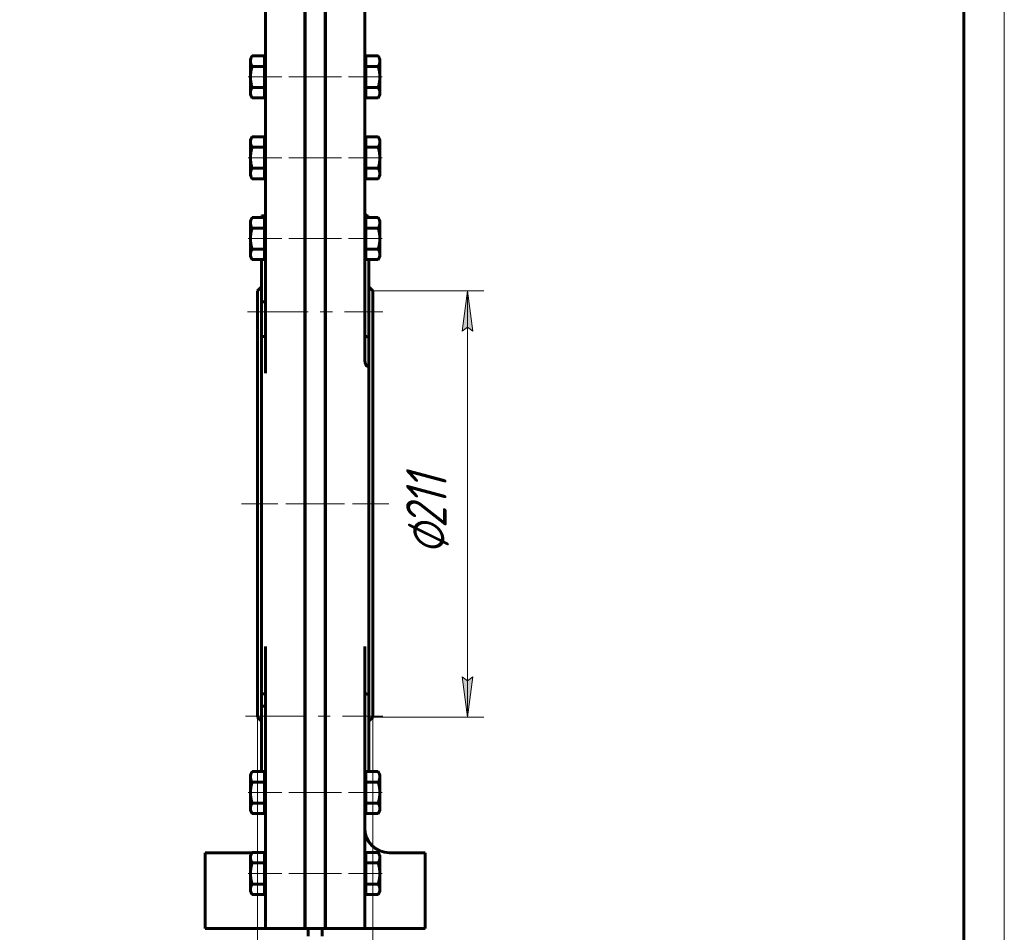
# Model space of a CAD drawing. Header units: millimetres. Extents: x -23 to 297, y 0 to 427.
# Tile 6 of 8: x 175 to 297, y 100 to 213. Entities that reach past the tile are written whole.
import ezdxf

# ---------------------------------------------------------------- set-up
doc = ezdxf.new("R2010")
doc.units = ezdxf.units.MM
for name, pattern in [('K5LT_AXLED', [12, 7.5, -1.5, 1.5, -1.5]), ('K5LT_BASIC', [0]), ('K5LT_THIN', [0])]:
    doc.linetypes.add(name, pattern=pattern)
doc.layers.add('Системный слой', color=7, linetype='Continuous')
doc.layers.add('Системный слой (1)', color=7, linetype='Continuous', true_color=0x6c6c6c)
doc.styles.add('KDIMTEXTSTYLE', font='txt', dxfattribs={"width": 0.96, "oblique": 15, "height": 5})
doc.styles.add('KTEXTSTYLE', font='txt', dxfattribs={"width": 0.96, "height": 5})
doc.dimstyles.new('KDIMSTYLE (0.25)', dxfattribs={"dimtxt": 5, "dimasz": 1, "dimexe": 2, "dimexo": 0, "dimgap": 1, "dimtad": 1, "dimlfac": 4, "dimtxsty": 'KDIMTEXTSTYLE', "dimsah": 1, "dimcen": 0, "dimdle": 1, "dimadec": 0, "dimazin": 0, "dimtfac": 0.667, "dimtmove": 0, "dimatfit": 3, "dimfxl": 1, "dimtvp": 1, "dimtolj": 1, "dimtzin": 0, "dimarcsym": 0})

# ---------------------------------------------------------------- blocks, each defined once
blk = doc.blocks.new('D2')
at = {"layer": 'Системный слой (1)'}
for points in [[(130.72, 166.34), (134.49, 169.69), (129.98, 167.43), (130.77, 167.16)], [(84.81, 136.05), (89.32, 138.31), (88.53, 138.58), (88.58, 139.4)]]:
    blk.add_hatch(color=7, dxfattribs=at).paths.add_polyline_path(points)
at = {"layer": 'Системный слой (1)', "color": 7, "linetype": 'K5LT_THIN', "lineweight": 18}
for p, q in [((134.49, 169.69), (84.81, 136.05)), ((129.98, 167.43), (134.49, 169.69)), ((134.49, 169.69), (130.72, 166.34)), ((130.77, 167.16), (129.98, 167.43)), ((130.72, 166.34), (130.77, 167.16)), ((84.81, 136.05), (88.58, 139.4)), ((88.58, 139.4), (88.53, 138.58)), ((89.32, 138.31), (84.81, 136.05)), ((88.53, 138.58), (89.32, 138.31)), ((84.81, 136.05), (65.33, 122.87)), ((65.33, 122.87), (46.81, 122.87))]:
    blk.add_line(p, q, dxfattribs=at)
blk.add_wipeout([(48.81, 123.87), (48.81, 131.25), (62.75, 131.25), (62.75, 123.87)]).dxf.layer = 'Системный слой (1)'
at = {"layer": 'Системный слой (1)', "color": 7, "char_height": 5, "attachment_point": 1, "style": 'KTEXTSTYLE'}
for s, insert in [('\\fArial|b0|c204|p34;\\H5.0;\\W1.000;\\Q15;\\fGOST Type AU|b0|i0|c204|p34;\\Q15;\\W0.960;⌀', (48.81, 130.46)), ('\\fArial|b0|c204|p34;\\H5.0;\\W1.000;\\Q15;\\fGOST Type AU|b0|i0|c204|p34;\\Q15;\\W0.960;240', (52.12, 130.46))]:
    blk.add_mtext(s, dxfattribs=dict(at, insert=insert))
blk = doc.blocks.new('KDIMARROW_01')
at = {"layer": 'Системный слой'}
blk.add_hatch(color=0, dxfattribs=at).paths.add_polyline_path([(-5, -0.66), (0, 0), (-5, 0.66), (-4.5, 0)])
at = {"layer": 'Системный слой', "color": 0, "linetype": 'K5LT_THIN', "lineweight": 18}
for p, q in [((-4.5, 0), (-5, 0.66)), ((-5, 0.66), (0, 0)), ((0, 0), (-5, -0.66)), ((-5, -0.66), (-4.5, 0))]:
    blk.add_line(p, q, dxfattribs=at)
at = {"layer": 'Системный слой (1)', "color": 0, "linetype": 'K5LT_THIN', "lineweight": 18}
blk.add_line((109.65, 152.87), (109.4, 152.87), dxfattribs=at)
blk = doc.blocks.new('D3')
at = {"layer": 'Системный слой (1)'}
for points in [[(80.7, 164.3), (81.41, 164.73), (76.52, 165.95), (80.92, 163.5)], [(142.79, 139.79), (138.38, 142.23), (138.6, 141.44), (137.89, 141.01)]]:
    blk.add_hatch(color=7, dxfattribs=at).paths.add_polyline_path(points)
at = {"layer": 'Системный слой (1)', "color": 7, "linetype": 'K5LT_THIN', "lineweight": 18}
for p, q in [((76.52, 165.95), (81.41, 164.73)), ((80.92, 163.5), (76.52, 165.95)), ((76.52, 165.95), (142.79, 139.79)), ((81.41, 164.73), (80.7, 164.3)), ((80.7, 164.3), (80.92, 163.5)), ((137.89, 141.01), (138.6, 141.44)), ((138.6, 141.44), (138.38, 142.23)), ((138.38, 142.23), (142.79, 139.79)), ((142.79, 139.79), (137.89, 141.01)), ((142.79, 139.79), (152.03, 136.14)), ((152.03, 136.14), (170.28, 136.14))]:
    blk.add_line(p, q, dxfattribs=at)
blk.add_wipeout([(154.03, 137.14), (154.03, 144.52), (167.71, 144.52), (167.71, 137.14)]).dxf.layer = 'Системный слой (1)'
at = {"layer": 'Системный слой (1)', "color": 7, "char_height": 5, "attachment_point": 1, "style": 'KTEXTSTYLE'}
for s, insert in [('\\fArial|b0|c204|p34;\\H5.0;\\W1.000;\\Q15;\\fGOST Type AU|b0|i0|c204|p34;\\Q15;\\W0.960;⌀', (154.03, 143.73)), ('\\fArial|b0|c204|p34;\\H5.0;\\W1.000;\\Q15;\\fGOST Type AU|b0|i0|c204|p34;\\Q15;\\W0.960;285', (157.33, 143.73))]:
    blk.add_mtext(s, dxfattribs=dict(at, insert=insert))
blk = doc.blocks.new('D4')
at = {"layer": 'Системный слой (1)'}
for points in [[(123.23, 155.1), (127.99, 156.79), (122.96, 156.39), (123.59, 155.85)], [(96.34, 149.35), (95.71, 149.89), (96.07, 150.64), (91.31, 148.95)]]:
    blk.add_hatch(color=7, dxfattribs=at).paths.add_polyline_path(points)
at = {"layer": 'Системный слой (1)', "color": 7, "linetype": 'K5LT_THIN', "lineweight": 18}
for p, q in [((127.99, 156.79), (149.97, 161.48)), ((149.97, 161.48), (170.21, 161.48)), ((91.31, 148.95), (127.99, 156.79)), ((122.96, 156.39), (127.99, 156.79)), ((123.59, 155.85), (122.96, 156.39)), ((127.99, 156.79), (123.23, 155.1)), ((123.23, 155.1), (123.59, 155.85)), ((91.31, 148.95), (96.07, 150.64)), ((96.07, 150.64), (95.71, 149.89)), ((95.71, 149.89), (96.34, 149.35)), ((96.34, 149.35), (91.31, 148.95))]:
    blk.add_line(p, q, dxfattribs=at)
blk.add_wipeout([(151.97, 162.48), (151.97, 169.86), (167.56, 169.86), (167.56, 162.48)]).dxf.layer = 'Системный слой (1)'
at = {"layer": 'Системный слой (1)', "color": 7, "insert": (151.97, 169.07), "char_height": 5, "attachment_point": 1, "style": 'KTEXTSTYLE'}
blk.add_mtext('\\fArial|b0|c204|p34;\\H5.0;\\W1.000;\\Q15;\\fGOST Type AU|b0|i0|c204|p34;\\Q15;\\W0.960;DN150', dxfattribs=at)
blk = doc.blocks.new('U46')
at = {"layer": 'Системный слой (1)', "color": 150, "linetype": 'K5LT_BASIC', "lineweight": 60, "true_color": 0x0080ff}
for p, q in [((210.48, 178.14), (210.5, 178.14)), ((213, 178.14), (213.03, 178.14))]:
    blk.add_line(p, q, dxfattribs=at)
blk = doc.blocks.new('U47')
at = {"layer": 'Системный слой (1)', "color": 150, "linetype": 'K5LT_BASIC', "lineweight": 60, "true_color": 0x0080ff}
for p, q in [((210.48, 175.14), (210.5, 175.14)), ((213, 175.14), (213.03, 175.14))]:
    blk.add_line(p, q, dxfattribs=at)
blk = doc.blocks.new('U48')
at = {"layer": 'Системный слой (1)', "color": 150, "linetype": 'K5LT_BASIC', "lineweight": 60, "true_color": 0x0080ff}
for p, q in [((210.48, 154.37), (210.5, 154.37)), ((213, 154.37), (213.03, 154.37))]:
    blk.add_line(p, q, dxfattribs=at)
blk = doc.blocks.new('U49')
at = {"layer": 'Системный слой (1)', "color": 150, "linetype": 'K5LT_BASIC', "lineweight": 60, "true_color": 0x0080ff}
for p, q in [((210.48, 151.37), (210.5, 151.37)), ((213, 151.37), (213.03, 151.37))]:
    blk.add_line(p, q, dxfattribs=at)
blk = doc.blocks.new('U50')
at = {"layer": 'Системный слой (1)', "color": 150, "linetype": 'K5LT_BASIC', "lineweight": 60, "true_color": 0x0080ff}
for p, q in [((210.48, 128.14), (210.5, 128.14)), ((213, 128.14), (213.03, 128.14))]:
    blk.add_line(p, q, dxfattribs=at)
blk = doc.blocks.new('U51')
at = {"layer": 'Системный слой (1)', "color": 150, "linetype": 'K5LT_BASIC', "lineweight": 60, "true_color": 0x0080ff}
for p, q in [((210.48, 125.14), (210.5, 125.14)), ((213, 125.14), (213.03, 125.14))]:
    blk.add_line(p, q, dxfattribs=at)
blk = doc.blocks.new('U52')
at = {"layer": 'Системный слой (1)', "color": 150, "linetype": 'K5LT_BASIC', "lineweight": 60, "true_color": 0x0080ff}
for p, q in [((205.13, 188.49), (205.13, 188.28)), ((205.13, 183.09), (205.13, 178.06))]:
    blk.add_line(p, q, dxfattribs=at)
blk = doc.blocks.new('U53')
at = {"layer": 'Системный слой (1)', "color": 150, "linetype": 'K5LT_BASIC', "lineweight": 60, "true_color": 0x0080ff}
for p, q in [((203.93, 109.74), (201.88, 109.74)), ((205.63, 109.74), (205.48, 109.74))]:
    blk.add_line(p, q, dxfattribs=at)
blk = doc.blocks.new('U54')
at = {"layer": 'Системный слой (1)', "color": 150, "linetype": 'K5LT_BASIC', "lineweight": 60, "true_color": 0x0080ff}
for p, q in [((217.88, 173.62), (217.92, 173.61)), ((217.92, 173.61), (217.97, 173.6)), ((217.97, 173.6), (218.03, 173.59))]:
    blk.add_line(p, q, dxfattribs=at)
blk = doc.blocks.new('D6')
at = {"layer": 'Системный слой (1)', "color": 7, "linetype": 'K5LT_THIN', "lineweight": 18}
for p, q in [((204.63, 126.49), (204.63, 79.6)), ((218.88, 126.49), (218.88, 79.6)), ((209.63, 80.95), (204.63, 81.6)), ((204.63, 81.6), (218.88, 81.6)), ((209.13, 81.6), (209.63, 80.95)), ((218.88, 81.6), (213.88, 80.95)), ((213.88, 80.95), (214.38, 81.6))]:
    blk.add_line(p, q, dxfattribs=at)
blk.add_wipeout([(207.86, 82.6), (207.86, 89.99), (215.33, 89.99), (215.33, 82.6)]).dxf.layer = 'Системный слой (1)'
at = {"layer": 'Системный слой (1)'}
for points in [[(209.63, 80.95), (209.13, 81.6), (209.63, 82.26), (204.63, 81.6)], [(213.88, 80.95), (218.88, 81.6), (213.88, 82.26), (214.38, 81.6)]]:
    blk.add_hatch(color=7, dxfattribs=at).paths.add_polyline_path(points)
at = {"layer": 'Системный слой (1)', "color": 7, "linetype": 'K5LT_THIN', "lineweight": 18}
for p, q in [((204.63, 81.6), (209.63, 82.26)), ((209.63, 82.26), (209.13, 81.6)), ((214.38, 81.6), (213.88, 82.26)), ((213.88, 82.26), (218.88, 81.6))]:
    blk.add_line(p, q, dxfattribs=at)
at = {"layer": 'Системный слой (1)', "color": 7, "insert": (207.86, 89.19), "char_height": 5, "attachment_point": 1, "style": 'KTEXTSTYLE'}
blk.add_mtext('\\fArial|b0|c204|p34;\\H5.0;\\W1.000;\\Q15;\\fGOST Type AU|b0|i0|c204|p34;\\Q15;\\W0.960;57', dxfattribs=at)
blk = doc.blocks.new('D7')
at = {"layer": 'Системный слой (1)'}
for points in [[(231.26, 174.24), (230.6, 179.24), (229.94, 174.24), (230.6, 174.74)], [(230.6, 126.49), (231.26, 131.49), (230.6, 130.99), (229.94, 131.49)]]:
    blk.add_hatch(color=7, dxfattribs=at).paths.add_polyline_path(points)
at = {"layer": 'Системный слой (1)', "color": 7, "linetype": 'K5LT_THIN', "lineweight": 18}
for p, q in [((218.88, 179.24), (232.6, 179.24)), ((229.94, 174.24), (230.6, 179.24)), ((230.6, 179.24), (231.26, 174.24)), ((230.6, 179.24), (230.6, 126.49)), ((230.6, 174.74), (229.94, 174.24)), ((231.26, 174.24), (230.6, 174.74)), ((230.6, 126.49), (229.94, 131.49)), ((229.94, 131.49), (230.6, 130.99)), ((230.6, 130.99), (231.26, 131.49)), ((231.26, 131.49), (230.6, 126.49)), ((218.88, 126.49), (232.6, 126.49))]:
    blk.add_line(p, q, dxfattribs=at)
blk.add_wipeout([(229.6, 146.6), (222.22, 146.6), (222.22, 158.64), (229.6, 158.64)]).dxf.layer = 'Системный слой (1)'
at = {"layer": 'Системный слой (1)', "color": 7, "char_height": 5, "attachment_point": 1, "rotation": 90, "style": 'KTEXTSTYLE'}
for s, insert in [('\\fArial|b0|c204|p34;\\H5.0;\\W1.000;\\Q15;\\fGOST Type AU|b0|i0|c204|p34;\\Q15;\\W0.960;211', (223.01, 149.91)), ('\\fArial|b0|c204|p34;\\H5.0;\\W1.000;\\Q15;\\fGOST Type AU|b0|i0|c204|p34;\\Q15;\\W0.960;⌀', (223.01, 146.6))]:
    blk.add_mtext(s, dxfattribs=dict(at, insert=insert))
blk = doc.blocks.new('U55')
at = {"color": 7, "linetype": 'K5LT_THIN', "lineweight": 18}
blk.add_line((297, 420), (297, 0), dxfattribs=at)
at = {"color": 150, "linetype": 'K5LT_BASIC', "lineweight": 60, "true_color": 0x0080ff}
blk.add_line((292, 415), (292, 5), dxfattribs=at)

msp = doc.modelspace()

# ---------------------------------------------------------------- linework, layer by layer
at = {"layer": 'Системный слой (1)', "color": 150, "linetype": 'K5LT_BASIC', "lineweight": 60, "true_color": 0x0080ff}
for p, q in [((217.8752, 212.4309), (217.9002, 212.4309)), ((217.9002, 212.4309), (217.9002, 207.9337)), ((218.0252, 208.2818), (218.0252, 207.6323)), ((218.0252, 208.2818), (219.5492, 208.2818)), ((219.7502, 207.9337), (219.5492, 208.2818)), ((210.5002, 207.0403), (210.4752, 207.0653)), ((213.0002, 207.0403), (213.0252, 207.0653)), ((218.0252, 207.9337), (217.8752, 207.9337)), ((218.0252, 207.6323), (218.0252, 206.9828)), ((219.7502, 207.6323), (219.7502, 207.9337)), ((218.0252, 206.9828), (219.5492, 206.9828))]:
    msp.add_line(p, q, dxfattribs=at)
for points in [[(219.5492, 208.2818), (219.7502, 207.9337), (219.7502, 207.6323)], [(219.7502, 207.6323), (219.7502, 207.3309), (219.5492, 206.9828)]]:
    msp.add_rational_spline(points, [1, 1.0379548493, 1], degree=2, dxfattribs=at)

# ---------------------------------------------------------------- dimensions: what is measured, and where the dimension line sits
at = {"layer": 'Системный слой (1)', "color": 7}
dim = msp.add_diameter_dim_2p(p1=(209.0258, 220.1345), p2=(10.2756, 85.6044), dimstyle='KDIMSTYLE (0.25)', override={"dimtih": 1, "dimtoh": 1, "dimpost": '\\fGOST Type AU|b0|c204|p34;\\H5.0;\\W0.960;\\Q15;<>', "dimblk1": 'KDIMARROW_01', "dimblk2": 'KDIMARROW_01', "dimclrt": 7, "dimtol": 1, "dimtp": 0, "dimtm": 0, "dimtdec": 5, "dimtmove": 1, "dimatfit": 2, "dimtolj": 1}, dxfattribs=at)
dim.commit()
dim.dimension.update_dxf_attribs({"geometry": 'D2', "text_midpoint": (63.3297, 122.8695), "dimtype": 163})

# ---------------------------------------------------------------- next in the draw order: linework, layer by layer
at = {"layer": 'Системный слой (1)', "color": 150, "linetype": 'K5LT_BASIC', "lineweight": 60, "true_color": 0x0080ff}
for p, q in [((203.7502, 207.9337), (203.9511, 208.2818)), ((205.4752, 208.2818), (203.9511, 208.2818)), ((205.4752, 208.2818), (205.4752, 207.6323)), ((203.7502, 207.6323), (203.7502, 207.9337)), ((205.4752, 207.9337), (205.6252, 207.9337)), ((205.4752, 207.6323), (205.4752, 206.9828)), ((205.4752, 206.9828), (203.9511, 206.9828))]:
    msp.add_line(p, q, dxfattribs=at)
for points in [[(203.9511, 208.2818), (203.7502, 207.9337), (203.7502, 207.6323)], [(203.7502, 207.6323), (203.7502, 207.3309), (203.9511, 206.9828)]]:
    msp.add_rational_spline(points, [1, 1.0379548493, 1], degree=2, dxfattribs=at)

# ---------------------------------------------------------------- next in the draw order: dimensions: what is measured, and where the dimension line sits
at = {"layer": 'Системный слой (1)', "color": 7}
dim = msp.add_diameter_dim_2p(p1=(-22.8911, 205.2043), p2=(242.1924, 100.5346), dimstyle='KDIMSTYLE (0.25)', override={"dimtih": 1, "dimtoh": 1, "dimpost": '\\fGOST Type AU|b0|c204|p34;\\H5.0;\\W0.960;\\Q15;<>', "dimblk1": 'KDIMARROW_01', "dimblk2": 'KDIMARROW_01', "dimclrt": 7, "dimtol": 1, "dimtp": 0, "dimtm": 0, "dimtdec": 5, "dimtmove": 1, "dimatfit": 2, "dimtolj": 1}, dxfattribs=at)
dim.commit()
dim.dimension.update_dxf_attribs({"geometry": 'D3', "text_midpoint": (154.0252, 136.1376), "dimtype": 163})

# ---------------------------------------------------------------- next in the draw order: linework, layer by layer
at = {"layer": 'Системный слой (1)', "color": 150, "linetype": 'K5LT_BASIC', "lineweight": 60, "true_color": 0x0080ff}
for p, q in [((205.6252, 226.9945), (205.6252, 177.1528)), ((210.4752, 226.9945), (210.4752, 177.1528)), ((210.5002, 177.1528), (210.5002, 226.9945)), ((213.0002, 226.9945), (213.0002, 177.1528)), ((213.0252, 226.9945), (213.0252, 177.1528)), ((217.8752, 226.9945), (217.8752, 177.1528)), ((203.7502, 205.6837), (203.7502, 207.6323)), ((219.7502, 205.6837), (219.7502, 207.6323)), ((205.4752, 206.9828), (205.4752, 205.6837)), ((218.0252, 206.9828), (218.0252, 205.6837)), ((203.7502, 203.7352), (203.7502, 205.6837)), ((205.4752, 205.6837), (205.4752, 204.3847)), ((218.0252, 205.6837), (218.0252, 204.3847)), ((219.7502, 203.7352), (219.7502, 205.6837)), ((203.7502, 203.4337), (203.7502, 203.7352)), ((203.7502, 203.4337), (203.9511, 203.0857)), ((205.4752, 204.3847), (203.9511, 204.3847)), ((205.4752, 204.3847), (205.4752, 203.7352)), ((205.4752, 203.7352), (205.4752, 203.0857)), ((205.4752, 203.4337), (205.6252, 203.4337)), ((210.5002, 204.3271), (210.4752, 204.3021)), ((213.0002, 204.3271), (213.0252, 204.3021)), ((218.0252, 203.4337), (217.8752, 203.4337)), ((217.9002, 203.4337), (217.9002, 200.8887)), ((218.0252, 204.3847), (219.5492, 204.3847)), ((218.0252, 204.3847), (218.0252, 203.7352)), ((218.0252, 203.7352), (218.0252, 203.0857)), ((219.7502, 203.4337), (219.5492, 203.0857)), ((219.7502, 203.4337), (219.7502, 203.7352)), ((205.4752, 203.0857), (203.9511, 203.0857)), ((218.0252, 203.0857), (219.5492, 203.0857)), ((217.8752, 200.8887), (217.9002, 200.8887)), ((217.8752, 200.4866), (217.9002, 200.4866)), ((217.8752, 200.4797), (217.9002, 200.4797)), ((217.8752, 200.4723), (217.9002, 200.4723)), ((217.9002, 200.8887), (217.9002, 200.4866)), ((217.9002, 200.4866), (217.9002, 200.4797)), ((217.9002, 200.4797), (217.9002, 200.4723)), ((203.7502, 197.9337), (203.9511, 198.2818)), ((203.7502, 197.6323), (203.7502, 197.9337)), ((203.7502, 195.6837), (203.7502, 197.6323)), ((205.4752, 198.2818), (203.9511, 198.2818)), ((205.4752, 198.2818), (205.4752, 197.6323)), ((205.4752, 197.9337), (205.6252, 197.9337)), ((205.4752, 197.6323), (205.4752, 196.9828)), ((218.0252, 197.9337), (217.8752, 197.9337)), ((218.0252, 198.2818), (218.0252, 197.6323)), ((218.0252, 198.2818), (219.5492, 198.2818)), ((218.0252, 197.6323), (218.0252, 196.9828)), ((219.7502, 197.9337), (219.5492, 198.2818)), ((219.7502, 197.6323), (219.7502, 197.9337)), ((219.7502, 195.6837), (219.7502, 197.6323)), ((205.4752, 196.9828), (203.9511, 196.9828)), ((205.4752, 196.9828), (205.4752, 195.6837)), ((210.5002, 197.0403), (210.4752, 197.0653)), ((213.0002, 197.0403), (213.0252, 197.0653)), ((218.0252, 196.9828), (218.0252, 195.6837)), ((218.0252, 196.9828), (219.5492, 196.9828)), ((203.7502, 193.7352), (203.7502, 195.6837)), ((205.4752, 195.6837), (205.4752, 194.3847)), ((218.0252, 195.6837), (218.0252, 194.3847)), ((219.7502, 193.7352), (219.7502, 195.6837)), ((203.7502, 193.4337), (203.7502, 193.7352)), ((205.4752, 194.3847), (203.9511, 194.3847)), ((205.4752, 194.3847), (205.4752, 193.7352)), ((205.4752, 193.7352), (205.4752, 193.0857)), ((210.5002, 194.3271), (210.4752, 194.3021)), ((213.0002, 194.3271), (213.0252, 194.3021)), ((218.0252, 194.3847), (219.5492, 194.3847)), ((218.0252, 194.3847), (218.0252, 193.7352)), ((218.0252, 193.7352), (218.0252, 193.0857)), ((219.7502, 193.4337), (219.7502, 193.7352)), ((203.7502, 193.4337), (203.9511, 193.0857)), ((205.4752, 193.0857), (203.9511, 193.0857)), ((205.4752, 193.4337), (205.6252, 193.4337)), ((218.0252, 193.4337), (217.8752, 193.4337)), ((218.0252, 193.0857), (219.5492, 193.0857)), ((219.7502, 193.4337), (219.5492, 193.0857)), ((203.7502, 187.9337), (203.9511, 188.2818)), ((203.7502, 187.6323), (203.7502, 187.9337)), ((203.7502, 185.6837), (203.7502, 187.6323)), ((205.4752, 188.2818), (203.9511, 188.2818)), ((205.1252, 188.4945), (205.6252, 188.4945)), ((205.4752, 188.2818), (205.4752, 187.6323)), ((205.4752, 187.9337), (205.6252, 187.9337)), ((205.4752, 187.6323), (205.4752, 186.9828)), ((218.0252, 187.9337), (217.8752, 187.9337)), ((218.0252, 188.2818), (218.0252, 187.6323)), ((218.0252, 188.2818), (219.5492, 188.2818)), ((218.0252, 187.6323), (218.0252, 186.9828)), ((219.7502, 187.9337), (219.5492, 188.2818)), ((219.7502, 187.6323), (219.7502, 187.9337)), ((219.7502, 185.6837), (219.7502, 187.6323)), ((205.4752, 186.9828), (203.9511, 186.9828)), ((205.4752, 186.9828), (205.4752, 185.6837)), ((210.5002, 187.0403), (210.4752, 187.0653)), ((213.0002, 187.0403), (213.0252, 187.0653)), ((218.0252, 186.9828), (219.5492, 186.9828)), ((218.0252, 186.9828), (218.0252, 185.6837)), ((203.7502, 183.7352), (203.7502, 185.6837)), ((205.4752, 185.6837), (205.4752, 184.3847)), ((218.0252, 185.6837), (218.0252, 184.3847)), ((219.7502, 183.7352), (219.7502, 185.6837)), ((205.4752, 184.3847), (203.9511, 184.3847)), ((205.4752, 184.3847), (205.4752, 183.7352)), ((210.5002, 184.3271), (210.4752, 184.3021)), ((213.0002, 184.3271), (213.0252, 184.3021)), ((218.0252, 184.3847), (218.0252, 183.7352)), ((218.0252, 184.3847), (219.5492, 184.3847)), ((203.7502, 183.4337), (203.7502, 183.7352)), ((203.7502, 183.4337), (203.9511, 183.0857)), ((205.4752, 183.0857), (203.9511, 183.0857)), ((205.4752, 183.7352), (205.4752, 183.0857)), ((205.4752, 183.4337), (205.6252, 183.4337)), ((218.0252, 183.4337), (217.8752, 183.4337)), ((218.0252, 183.7352), (218.0252, 183.0857)), ((218.0252, 183.0857), (219.5492, 183.0857)), ((218.3752, 177.6889), (218.3752, 183.0857)), ((219.7502, 183.4337), (219.5492, 183.0857)), ((219.7502, 183.4337), (219.7502, 183.7352)), ((204.6252, 179.2445), (205.1252, 179.7445)), ((204.6252, 179.2445), (204.6252, 126.4945)), ((218.8752, 179.2445), (218.3752, 179.7445)), ((218.8752, 179.2445), (218.8752, 126.4945)), ((205.1252, 178.0602), (205.1252, 173.377)), ((205.3752, 177.87), (205.6252, 177.87)), ((205.6252, 177.1528), (205.6252, 174.0038)), ((210.4752, 177.1528), (210.4752, 174.0038)), ((210.5002, 177.1528), (210.5002, 174.0038)), ((213.0002, 174.0038), (213.0002, 177.1528)), ((213.0252, 177.1528), (213.0252, 174.0038)), ((217.8752, 177.1528), (217.8752, 174.0038)), ((218.3752, 173.2958), (218.3752, 177.6889)), ((205.1252, 173.377), (205.1252, 129.4078)), ((205.6252, 173.5955), (205.3752, 173.5955)), ((205.6252, 174.0038), (205.6252, 169.0393)), ((210.4752, 174.0038), (210.4752, 169.0393)), ((210.5002, 174.0038), (210.5002, 169.0393)), ((213.0002, 169.0393), (213.0002, 174.0038)), ((213.0252, 174.0038), (213.0252, 169.0393)), ((217.8752, 174.0038), (217.8752, 170.8918)), ((218.3752, 169.7823), (218.3752, 173.2958)), ((218.3752, 168.8123), (218.3752, 169.7823)), ((210.4752, 169.0393), (210.4752, 135.2422)), ((210.5002, 135.2422), (210.5002, 169.0393)), ((213.0002, 169.0393), (213.0002, 135.2422)), ((213.0252, 169.0393), (213.0252, 135.2422)), ((218.3752, 129.7371), (218.3752, 168.8123)), ((210.4752, 167.2982), (210.5002, 167.2982)), ((213.0002, 167.2982), (213.0252, 167.2982)), ((210.4752, 138.4407), (210.5002, 138.4407)), ((213.0002, 138.4407), (213.0252, 138.4407)), ((205.6252, 135.2422), (205.6252, 129.8162)), ((210.4752, 135.2422), (210.4752, 129.8162)), ((210.5002, 135.2422), (210.5002, 129.8162)), ((213.0002, 129.8162), (213.0002, 135.2422)), ((213.0252, 135.2422), (213.0252, 129.8162)), ((217.8752, 135.2422), (217.8752, 129.8162)), ((205.1252, 127.868), (205.1252, 129.4078)), ((205.1252, 129.4078), (205.6252, 129.4078)), ((205.6252, 129.8162), (205.6252, 126.3695)), ((210.4752, 129.8162), (210.4752, 126.3695)), ((210.5002, 129.8162), (210.5002, 126.3695)), ((213.0002, 126.3695), (213.0002, 129.8162)), ((213.0252, 129.8162), (213.0252, 126.3695)), ((217.8752, 129.8162), (217.8752, 126.3695)), ((218.3752, 129.3958), (218.3752, 129.7371)), ((218.3752, 128.3649), (218.3752, 129.3958)), ((218.3752, 119.7741), (218.3752, 128.3649)), ((205.6252, 127.868), (205.1252, 127.868)), ((205.1252, 127.868), (205.1252, 119.7741)), ((204.6252, 126.4945), (205.1252, 125.9945)), ((205.6252, 126.3695), (205.6252, 104.3695)), ((210.4752, 126.3695), (210.4752, 104.3695)), ((210.5002, 104.3695), (210.5002, 126.3695)), ((213.0002, 126.3695), (213.0002, 104.3695)), ((213.0252, 126.3695), (213.0252, 104.3695)), ((217.8752, 126.3695), (217.8752, 104.3695)), ((218.8752, 126.4945), (218.3752, 125.9945)), ((203.7502, 119.426), (203.9511, 119.7741)), ((203.7502, 119.1246), (203.7502, 119.426)), ((205.4752, 119.7741), (203.9511, 119.7741)), ((205.4752, 119.7741), (205.4752, 119.1246)), ((205.4752, 119.426), (205.6252, 119.426)), ((218.0252, 119.426), (217.8752, 119.426)), ((218.0252, 119.7741), (218.0252, 119.1246)), ((218.0252, 119.7741), (219.5492, 119.7741)), ((219.7502, 119.426), (219.5492, 119.7741)), ((219.7502, 119.1246), (219.7502, 119.426)), ((203.7502, 117.176), (203.7502, 119.1246)), ((205.4752, 118.475), (203.9511, 118.475)), ((205.4752, 119.1246), (205.4752, 118.475)), ((205.4752, 118.475), (205.4752, 117.176)), ((210.5002, 118.5326), (210.4752, 118.5576)), ((213.0002, 118.5326), (213.0252, 118.5576)), ((218.0252, 119.1246), (218.0252, 118.475)), ((218.0252, 118.475), (218.0252, 117.176)), ((218.0252, 118.475), (219.5492, 118.475)), ((219.7502, 117.176), (219.7502, 119.1246)), ((203.7502, 115.2274), (203.7502, 117.176)), ((205.4752, 117.176), (205.4752, 115.877)), ((218.0252, 117.176), (218.0252, 115.877)), ((219.7502, 115.2274), (219.7502, 117.176)), ((205.4752, 115.877), (203.9511, 115.877)), ((205.4752, 115.877), (205.4752, 115.2274)), ((210.5002, 115.8194), (210.4752, 115.7944)), ((213.0002, 115.8194), (213.0252, 115.7944)), ((218.0252, 115.877), (219.5492, 115.877)), ((218.0252, 115.877), (218.0252, 115.2274)), ((203.7502, 114.926), (203.7502, 115.2274)), ((203.7502, 114.926), (203.9511, 114.5779)), ((205.4752, 114.5779), (203.9511, 114.5779)), ((205.4752, 115.2274), (205.4752, 114.5779)), ((205.4752, 114.926), (205.6252, 114.926)), ((218.0252, 114.926), (217.8752, 114.926)), ((218.0252, 115.2274), (218.0252, 114.5779)), ((218.0252, 114.5779), (219.5492, 114.5779)), ((219.7502, 114.926), (219.5492, 114.5779)), ((219.7502, 114.926), (219.7502, 115.2274)), ((198.1252, 109.7445), (198.1252, 100.3695)), ((201.8752, 109.7445), (198.1252, 109.7445)), ((203.7502, 109.426), (203.9511, 109.7741)), ((205.4752, 109.7741), (203.9511, 109.7741)), ((205.4752, 109.7741), (205.4752, 109.1246)), ((218.0252, 109.7741), (218.0252, 109.1246)), ((218.0252, 109.7741), (219.5492, 109.7741)), ((219.7502, 109.426), (219.5492, 109.7741)), ((221.6252, 109.7445), (220.9377, 109.7445)), ((225.3752, 109.7445), (221.6252, 109.7445)), ((225.3752, 100.3695), (225.3752, 109.7445)), ((203.7502, 109.1246), (203.7502, 109.426)), ((203.7502, 107.176), (203.7502, 109.1246)), ((205.4752, 108.475), (203.9511, 108.475)), ((205.4752, 109.426), (205.6252, 109.426)), ((205.4752, 109.1246), (205.4752, 108.475)), ((205.4752, 108.475), (205.4752, 107.176)), ((210.5002, 108.5326), (210.4752, 108.5576)), ((213.0002, 108.5326), (213.0252, 108.5576)), ((218.0252, 109.426), (217.8752, 109.426)), ((218.0252, 109.1246), (218.0252, 108.475)), ((218.0252, 108.475), (218.0252, 107.176)), ((218.0252, 108.475), (219.5492, 108.475)), ((219.7502, 109.1246), (219.7502, 109.426)), ((219.7502, 107.176), (219.7502, 109.1246)), ((203.7502, 105.2274), (203.7502, 107.176)), ((205.4752, 107.176), (205.4752, 105.877)), ((218.0252, 107.176), (218.0252, 105.877)), ((219.7502, 105.2274), (219.7502, 107.176)), ((203.7502, 104.926), (203.7502, 105.2274)), ((203.7502, 104.926), (203.9511, 104.5779)), ((205.4752, 105.877), (203.9511, 105.877)), ((205.4752, 105.877), (205.4752, 105.2274)), ((205.4752, 105.2274), (205.4752, 104.5779)), ((205.4752, 104.926), (205.6252, 104.926)), ((210.5002, 105.8194), (210.4752, 105.7944)), ((213.0002, 105.8194), (213.0252, 105.7944)), ((218.0252, 104.926), (217.8752, 104.926)), ((218.0252, 105.877), (218.0252, 105.2274)), ((218.0252, 105.877), (219.5492, 105.877)), ((218.0252, 105.2274), (218.0252, 104.5779)), ((219.7502, 104.926), (219.5492, 104.5779)), ((219.7502, 104.926), (219.7502, 105.2274)), ((205.4752, 104.5779), (203.9511, 104.5779)), ((205.6252, 104.3695), (205.6252, 100.3695)), ((210.4752, 104.3695), (210.4752, 100.3695)), ((210.5002, 104.3695), (210.5002, 100.3695)), ((213.0002, 100.3695), (213.0002, 104.3695)), ((213.0252, 104.3695), (213.0252, 100.3695)), ((217.8752, 104.3695), (217.8752, 100.3695)), ((218.0252, 104.5779), (219.5492, 104.5779)), ((198.1252, 100.3695), (201.8752, 100.3695)), ((201.8752, 100.3695), (205.6252, 100.3695)), ((210.4752, 100.3695), (205.6252, 100.3695)), ((210.5002, 100.3695), (213.0002, 100.3695)), ((210.8752, 100.3695), (210.8752, 99.4401)), ((212.6252, 100.3695), (212.6252, 99.4401)), ((213.0252, 100.3695), (217.8752, 100.3695)), ((217.8752, 100.3695), (221.6252, 100.3695)), ((221.6252, 100.3695), (225.3752, 100.3695))]:
    msp.add_line(p, q, dxfattribs=at)
at = {"layer": 'Системный слой (1)', "color": 30, "linetype": 'K5LT_AXLED', "lineweight": 18, "true_color": 0xff8000}
for p, q in [((203.4752, 205.6837), (207.6252, 205.6837)), ((208.4752, 205.6837), (212.5002, 205.6837)), ((211.0002, 205.6837), (215.0252, 205.6837)), ((215.8752, 205.6837), (220.0252, 205.6837)), ((203.4752, 195.6837), (207.6252, 195.6837)), ((208.4752, 195.6837), (212.5002, 195.6837)), ((211.0002, 195.6837), (215.0252, 195.6837)), ((215.8752, 195.6837), (220.0252, 195.6837)), ((203.4752, 185.6837), (207.6252, 185.6837)), ((208.4752, 185.6837), (212.5002, 185.6837)), ((211.0002, 185.6837), (215.0252, 185.6837)), ((215.8752, 185.6837), (220.0252, 185.6837)), ((207.1252, 152.8695), (202.6252, 152.8695)), ((215.3752, 152.8695), (208.1252, 152.8695))]:
    msp.add_line(p, q, dxfattribs=at)
at = {"layer": 'Системный слой (1)', "color": 150, "linetype": 'K5LT_BASIC', "lineweight": 60, "true_color": 0x0080ff}
for centre, radius, start, end in [((218.3752, 188.9945), 0.5, 180, 240), ((217.8752, 188.1284), 0.5, 17.864099, 60), ((220.9377, 112.807), 3.0625, 180, 270)]:
    msp.add_arc(centre, radius, start, end, dxfattribs=at)
msp.add_ellipse((218.0002, 173.3388), major_axis=(0.0333, 0.2478), ratio=0.51853762, start_param=0.00240455, end_param=0.00248743, dxfattribs=at)
for points in [[(203.9511, 206.9828), (203.7502, 206.2866), (203.7502, 205.6837)], [(219.5492, 206.9828), (219.7502, 206.2866), (219.7502, 205.6837)], [(203.7502, 205.6837), (203.7502, 205.0809), (203.9511, 204.3847)], [(219.7502, 205.6837), (219.7502, 205.0809), (219.5492, 204.3847)], [(203.9511, 204.3847), (203.7502, 204.0366), (203.7502, 203.7352)], [(203.7502, 203.7352), (203.7502, 203.4337), (203.9511, 203.0857)], [(219.5492, 204.3847), (219.7502, 204.0366), (219.7502, 203.7352)], [(219.7502, 203.7352), (219.7502, 203.4337), (219.5492, 203.0857)], [(203.9511, 198.2818), (203.7502, 197.9337), (203.7502, 197.6323)], [(203.7502, 197.6323), (203.7502, 197.3309), (203.9511, 196.9828)], [(219.5492, 198.2818), (219.7502, 197.9337), (219.7502, 197.6323)], [(219.7502, 197.6323), (219.7502, 197.3309), (219.5492, 196.9828)], [(203.9511, 196.9828), (203.7502, 196.2866), (203.7502, 195.6837)], [(219.5492, 196.9828), (219.7502, 196.2866), (219.7502, 195.6837)], [(203.7502, 195.6837), (203.7502, 195.0809), (203.9511, 194.3847)], [(219.7502, 195.6837), (219.7502, 195.0809), (219.5492, 194.3847)], [(203.9511, 194.3847), (203.7502, 194.0366), (203.7502, 193.7352)], [(203.7502, 193.7352), (203.7502, 193.4337), (203.9511, 193.0857)], [(219.5492, 194.3847), (219.7502, 194.0366), (219.7502, 193.7352)], [(219.7502, 193.7352), (219.7502, 193.4337), (219.5492, 193.0857)], [(203.9511, 188.2818), (203.7502, 187.9337), (203.7502, 187.6323)], [(203.7502, 187.6323), (203.7502, 187.3309), (203.9511, 186.9828)], [(219.5492, 188.2818), (219.7502, 187.9337), (219.7502, 187.6323)], [(219.7502, 187.6323), (219.7502, 187.3309), (219.5492, 186.9828)], [(203.9511, 186.9828), (203.7502, 186.2866), (203.7502, 185.6837)], [(219.5492, 186.9828), (219.7502, 186.2866), (219.7502, 185.6837)], [(203.7502, 185.6837), (203.7502, 185.0809), (203.9511, 184.3847)], [(219.7502, 185.6837), (219.7502, 185.0809), (219.5492, 184.3847)], [(203.9511, 184.3847), (203.7502, 184.0366), (203.7502, 183.7352)], [(219.5492, 184.3847), (219.7502, 184.0366), (219.7502, 183.7352)], [(203.7502, 183.7352), (203.7502, 183.4337), (203.9511, 183.0857)], [(219.7502, 183.7352), (219.7502, 183.4337), (219.5492, 183.0857)], [(203.9511, 119.7741), (203.7502, 119.426), (203.7502, 119.1246)], [(219.5492, 119.7741), (219.7502, 119.426), (219.7502, 119.1246)], [(203.7502, 119.1246), (203.7502, 118.8231), (203.9511, 118.475)], [(203.9511, 118.475), (203.7502, 117.7789), (203.7502, 117.176)], [(219.7502, 119.1246), (219.7502, 118.8231), (219.5492, 118.475)], [(219.5492, 118.475), (219.7502, 117.7789), (219.7502, 117.176)], [(203.7502, 117.176), (203.7502, 116.5731), (203.9511, 115.877)], [(219.7502, 117.176), (219.7502, 116.5731), (219.5492, 115.877)], [(203.9511, 115.877), (203.7502, 115.5289), (203.7502, 115.2274)], [(219.5492, 115.877), (219.7502, 115.5289), (219.7502, 115.2274)], [(203.7502, 115.2274), (203.7502, 114.926), (203.9511, 114.5779)], [(219.7502, 115.2274), (219.7502, 114.926), (219.5492, 114.5779)], [(203.9511, 109.7741), (203.7502, 109.426), (203.7502, 109.1246)], [(219.5492, 109.7741), (219.7502, 109.426), (219.7502, 109.1246)], [(203.7502, 109.1246), (203.7502, 108.8231), (203.9511, 108.475)], [(203.9511, 108.475), (203.7502, 107.7789), (203.7502, 107.176)], [(219.7502, 109.1246), (219.7502, 108.8231), (219.5492, 108.475)], [(219.5492, 108.475), (219.7502, 107.7789), (219.7502, 107.176)], [(203.7502, 107.176), (203.7502, 106.5731), (203.9511, 105.877)], [(219.7502, 107.176), (219.7502, 106.5731), (219.5492, 105.877)], [(203.9511, 105.877), (203.7502, 105.5289), (203.7502, 105.2274)], [(203.7502, 105.2274), (203.7502, 104.926), (203.9511, 104.5779)], [(219.5492, 105.877), (219.7502, 105.5289), (219.7502, 105.2274)], [(219.7502, 105.2274), (219.7502, 104.926), (219.5492, 104.5779)]]:
    msp.add_rational_spline(points, [1, 1.0379548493, 1], degree=2, dxfattribs=at)
for points, knots in [([(205.3752, 177.87), (205.3449, 177.87), (205.315, 177.8743), (205.2578, 177.8908), (205.2313, 177.9033), (205.1842, 177.9355), (205.1645, 177.9555), (205.1354, 178.0009), (205.1269, 178.0262), (205.1253, 178.0546), (205.1252, 178.0574), (205.1252, 178.0602)], [0.649917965, 0.649917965, 0.649917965, 0.649917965, 0.68625069, 0.68625069, 0.723995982, 0.723995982, 0.76469449, 0.76469449, 0.808091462, 0.808091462, 0.812832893, 0.812832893, 0.812832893, 0.812832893]), ([(205.1252, 173.377), (205.1252, 173.4071), (205.1324, 173.437), (205.16, 173.4919), (205.18, 173.5167), (205.2289, 173.5562), (205.2565, 173.5713), (205.315, 173.5907), (205.3449, 173.5955), (205.3752, 173.5955)], [0.651516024, 0.651516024, 0.651516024, 0.651516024, 0.695679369, 0.695679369, 0.738841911, 0.738841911, 0.778444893, 0.778444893, 0.814897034, 0.814897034, 0.814897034, 0.814897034]), ([(218.0332, 173.5865), (218.0358, 173.5861), (218.0384, 173.5858), (218.0437, 173.585), (218.0463, 173.5846), (218.054, 173.5834), (218.0592, 173.5826), (218.0736, 173.5802), (218.0828, 173.5785), (218.1006, 173.5749), (218.1093, 173.573), (218.1225, 173.5698), (218.1271, 173.5686), (218.1354, 173.5665), (218.1389, 173.5655), (218.1509, 173.5621), (218.1594, 173.5595), (218.1711, 173.5555), (218.1745, 173.5544), (218.1809, 173.552), (218.184, 173.5509), (218.1968, 173.5459), (218.2066, 173.5417), (218.2251, 173.5328), (218.2339, 173.528), (218.2503, 173.5182), (218.2578, 173.5133), (218.2733, 173.5021), (218.2813, 173.4956), (218.2962, 173.4821), (218.3031, 173.4752), (218.3161, 173.4604), (218.3223, 173.4527), (218.3315, 173.4395), (218.3348, 173.4343), (218.3402, 173.4256), (218.3421, 173.422), (218.349, 173.4091), (218.3534, 173.3996), (218.3612, 173.3798), (218.3645, 173.3696), (218.3698, 173.3488), (218.3718, 173.3383), (218.3745, 173.3171), (218.3752, 173.3065), (218.3752, 173.2958)], [0, 0, 0, 0, 0.28451416, 0.28451416, 0.56902831, 0.56902831, 1.13805663, 1.13805663, 2.19784891, 2.19784891, 3.23647114, 3.23647114, 3.82350068, 3.82350068, 4.26806327, 4.26806327, 5.36957763, 5.36957763, 5.80434695, 5.80434695, 6.21593587, 6.21593587, 7.495156, 7.495156, 8.65301114, 8.65301114, 9.64305809, 9.64305809, 10.73433757, 10.73433757, 11.75844553, 11.75844553, 12.76790976, 12.76790976, 13.38648606, 13.38648606, 13.79334419, 13.79334419, 14.83595246, 14.83595246, 15.89223776, 15.89223776, 16.95027702, 16.95027702, 18, 18, 18, 18]), ([(218.1252, 169.939), (218.1193, 169.9402), (218.1135, 169.9425), (218.102, 169.9491), (218.0964, 169.9534), (218.0798, 169.9689), (218.0692, 169.9828), (218.0181, 170.0639), (217.9792, 170.1789), (217.9177, 170.4326), (217.8836, 170.6191), (217.8756, 170.8442), (217.8752, 170.8683), (217.8752, 170.8918)], [-0.724838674, -0.724838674, -0.724838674, -0.724838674, -0.708698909, -0.708698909, -0.691482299, -0.691482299, -0.653840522, -0.653840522, -0.492284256, -0.492284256, -0.331162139, -0.331162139, -0.311375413, -0.311375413, -0.311375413, -0.311375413]), ([(218.3752, 169.7823), (218.3752, 169.7825), (218.3752, 169.7828), (218.375, 169.803), (218.3658, 169.8228), (218.3301, 169.8603), (218.3039, 169.8779), (218.2307, 169.9119), (218.1814, 169.9273), (218.1252, 169.939)], [-0.211258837, -0.211258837, -0.211258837, -0.211258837, -0.210499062, -0.210499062, -0.144250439, -0.144250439, -0.078087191, -0.078087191, -0.000016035, -0.000016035, -0.000016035, -0.000016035]), ([(217.8752, 129.4078), (217.8764, 129.4078), (217.8776, 129.4078), (217.9464, 129.4075), (218.0132, 129.4011), (218.0924, 129.3847), (218.109, 129.3807), (218.1252, 129.3762)], [-0.001458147, -0.001458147, -0.001458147, -0.001458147, 0, 0, 0.081139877, 0.081139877, 0.103596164, 0.103596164, 0.103596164, 0.103596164]), ([(218.3752, 129.3958), (218.3752, 129.3957), (218.3752, 129.3957), (218.375, 129.3872), (218.3664, 129.3783), (218.3334, 129.3639), (218.309, 129.3584), (218.2494, 129.3556), (218.2169, 129.3576), (218.1647, 129.3664), (218.1454, 129.3706), (218.1252, 129.3762)], [-0.195381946, -0.195381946, -0.195381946, -0.195381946, -0.194808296, -0.194808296, -0.137674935, -0.137674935, -0.080452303, -0.080452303, -0.027974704, -0.027974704, 0, 0, 0, 0])]:
    msp.add_open_spline(points, degree=3, knots=knots, dxfattribs=at)

# ---------------------------------------------------------------- next in the draw order: block references
at = {"layer": 'Системный слой (1)'}
for name in ['U52', 'U46', 'U47', 'U54', 'U48', 'U49', 'U50', 'U51', 'U53']:
    msp.add_blockref(name, (0, 0), dxfattribs=at)

# ---------------------------------------------------------------- next in the draw order: dimensions: what is measured, and where the dimension line sits
at = {"layer": 'Системный слой (1)', "color": 7}
dim = msp.add_diameter_dim_2p(p1=(36.3048, 137.2048), p2=(182.9966, 168.5341), dimstyle='KDIMSTYLE (0.25)', override={"dimtih": 1, "dimtoh": 1, "dimpost": '\\fGOST Type AU|b0|c204|p34;\\H5.0;\\W0.960;\\Q15;\\fGOST Type AU|b0|i0|c204|p34;\\Q15;DN\\fGOST Type AU|b0|c204|p34;\\H5.0;\\W0.960;\\Q15;<>', "dimblk1": 'KDIMARROW_01', "dimblk2": 'KDIMARROW_01', "dimclrt": 7, "dimtol": 1, "dimtp": 0, "dimtm": 0, "dimtdec": 5, "dimtmove": 1, "dimatfit": 2, "dimtolj": 1}, dxfattribs=at)
dim.commit()
dim.dimension.update_dxf_attribs({"geometry": 'D4', "text_midpoint": (151.9666, 161.4798), "dimtype": 163})

# ---------------------------------------------------------------- next in the draw order: dimensions: what is measured, and where the dimension line sits
dim = msp.add_linear_dim(base=(204.6252, 81.6041), p1=(218.8752, 126.4945), p2=(204.6252, 126.4945), dimstyle='KDIMSTYLE (0.25)', override={"dimexo": 0, "dimpost": '\\fGOST Type AU|b0|c204|p34;\\H5.0;\\W0.960;\\Q15;<>', "dimblk1": 'KDIMARROW_01', "dimblk2": 'KDIMARROW_01', "dimse1": 0, "dimse2": 0, "dimclrt": 7, "dimtol": 1, "dimtp": 0, "dimtm": 0, "dimtdec": 5, "dimtolj": 1}, dxfattribs=at)
dim.commit()
dim.dimension.update_dxf_attribs({"geometry": 'D6', "text_midpoint": (211.7502, 81.6041), "dimtype": 160})

# ---------------------------------------------------------------- next in the draw order: linework, layer by layer
at = {"layer": 'Системный слой (1)', "color": 30, "linetype": 'K5LT_AXLED', "lineweight": 18, "true_color": 0xff8000}
for p, q in [((203.4752, 117.176), (207.6252, 117.176)), ((208.4752, 117.176), (212.5002, 117.176)), ((211.0002, 117.176), (215.0252, 117.176)), ((215.8752, 117.176), (220.0252, 117.176)), ((203.4752, 107.176), (207.6252, 107.176)), ((208.4752, 107.176), (212.5002, 107.176)), ((211.0002, 107.176), (215.0252, 107.176)), ((215.8752, 107.176), (220.0252, 107.176))]:
    msp.add_line(p, q, dxfattribs=at)

# ---------------------------------------------------------------- next in the draw order: dimensions: what is measured, and where the dimension line sits
at = {"layer": 'Системный слой (1)', "color": 7}
dim = msp.add_linear_dim(base=(230.6015, 179.2445), p1=(218.8752, 126.4945), p2=(218.8752, 179.2445), angle=90, dimstyle='KDIMSTYLE (0.25)', override={"dimexo": 0, "dimpost": '\\fGOST Type AU|b0|c204|p34;\\H5.0;\\W0.960;\\Q15;∅<>', "dimblk1": 'KDIMARROW_01', "dimblk2": 'KDIMARROW_01', "dimse1": 0, "dimse2": 0, "dimclrt": 7, "dimtol": 1, "dimtp": 0, "dimtm": 0, "dimtdec": 5, "dimtolj": 1}, dxfattribs=at)
dim.commit()
dim.dimension.update_dxf_attribs({"geometry": 'D7', "text_midpoint": (230.6015, 152.8695), "dimtype": 160})

# ---------------------------------------------------------------- next in the draw order: linework, layer by layer
at = {"layer": 'Системный слой (1)', "color": 30, "linetype": 'K5LT_AXLED', "lineweight": 18, "true_color": 0xff8000}
for p, q in [((203.3752, 176.6352), (220.1252, 176.6352)), ((220.8752, 152.8695), (216.3752, 152.8695)), ((203.1252, 126.6352), (220.1252, 126.6352))]:
    msp.add_line(p, q, dxfattribs=at)

# ---------------------------------------------------------------- next in the draw order: block references
msp.add_blockref('U55', (0, 0))

doc.saveas('drawing.dxf')
